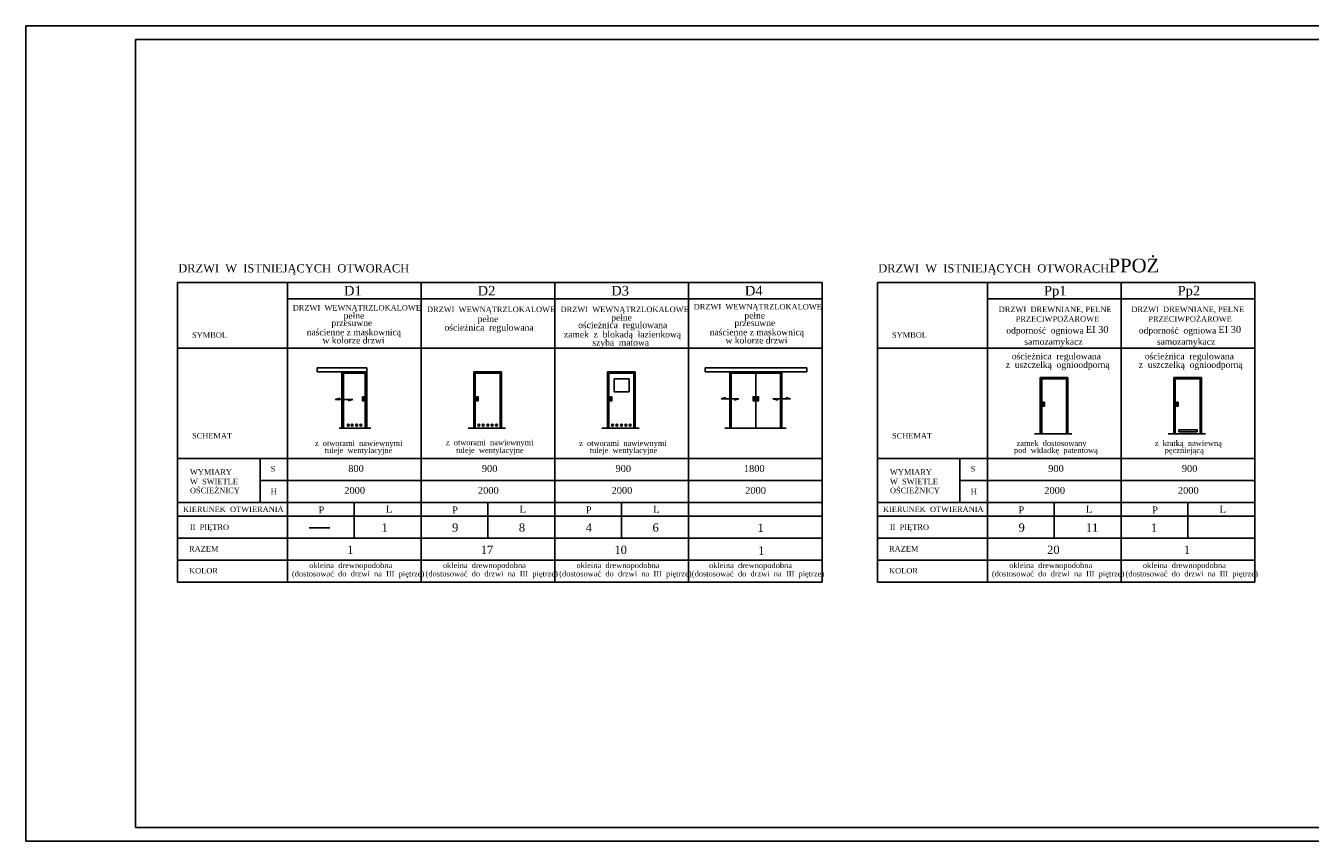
# Model space of a CAD drawing. Extents: x -4334 to 79223, y -1882 to 29514.
# Tile 18 of 60: x 37864 to 42540, y 11207 to 14177. Entities that reach past the tile are written whole.
import ezdxf

# ---------------------------------------------------------------- set-up
doc = ezdxf.new("R2010")
doc.units = 0
doc.header["$MEASUREMENT"] = 0
doc.layers.add('CIENKIE', color=251, linetype='CONTINUOUS')
doc.styles.add('NEWROMAN', font='TIMES.TTF')

msp = doc.modelspace()

# ---------------------------------------------------------------- linework, layer by layer
at = {"layer": 'CIENKIE', "ltscale": 3}
for p, q in [((37863.63, 14176.77), (37863.63, 11206.77)), ((44840.26, 14176.77), (37863.63, 14176.77)), ((38263.63, 11256.77), (38263.63, 14126.77)), ((44790.26, 14126.77), (38263.63, 14126.77)), ((40762.3, 13242.1), (38416.51, 13242.1)), ((38416.51, 13242.1), (38416.51, 12150.77)), ((38816.51, 13242.1), (38816.51, 12150.77)), ((39302.96, 13242.1), (39302.96, 12150.77)), ((39789.4, 13242.1), (39789.4, 12150.77)), ((40275.85, 13242.1), (40275.85, 12150.77)), ((40762.3, 13242.1), (40762.3, 12150.77)), ((40964.46, 13242.1), (40964.46, 12150.77)), ((42337.35, 13242.1), (40964.46, 13242.1)), ((41364.46, 13242.1), (41364.46, 12150.77)), ((41850.91, 13242.1), (41850.91, 12150.77)), ((42337.35, 13242.1), (42337.35, 12150.77)), ((40762.3, 13182.29), (38816.51, 13182.29)), ((42337.35, 13182.29), (41364.46, 13182.29)), ((40762.3, 13002.1), (38416.51, 13002.1)), ((42337.35, 13002.1), (40964.46, 13002.1)), ((39104.91, 12930.88), (38924.91, 12930.88)), ((38924.91, 12930.88), (38924.91, 12915.88)), ((38924.91, 12915.88), (39104.91, 12915.88)), ((39014.91, 12915.88), (39014.91, 12710.88)), ((39019.91, 12910.88), (39099.91, 12910.88)), ((39019.91, 12910.88), (39019.91, 12710.88)), ((39099.91, 12910.88), (39099.91, 12710.88)), ((39104.91, 12930.88), (39104.91, 12710.88)), ((39495.29, 12915.88), (39595.29, 12915.88)), ((39495.29, 12915.88), (39495.29, 12710.88)), ((39500.29, 12910.88), (39590.29, 12910.88)), ((39500.29, 12910.88), (39500.29, 12710.88)), ((39590.29, 12910.88), (39590.29, 12710.88)), ((39595.29, 12915.88), (39595.29, 12710.88)), ((39981.73, 12915.88), (40081.73, 12915.88)), ((39981.73, 12915.88), (39981.73, 12710.88)), ((39986.73, 12910.88), (40076.73, 12910.88)), ((39986.73, 12910.88), (39986.73, 12710.88)), ((40076.73, 12910.88), (40076.73, 12710.88)), ((40081.73, 12915.88), (40081.73, 12710.88)), ((40706.56, 12930.88), (40336.56, 12930.88)), ((40336.56, 12930.88), (40336.56, 12915.88)), ((40336.56, 12915.88), (40706.56, 12915.88)), ((40426.56, 12915.88), (40426.56, 12710.88)), ((40431.56, 12910.88), (40431.56, 12710.88)), ((40431.56, 12910.88), (40611.56, 12910.88)), ((40521.56, 12910.88), (40521.56, 12710.88)), ((40611.56, 12910.88), (40611.56, 12710.88)), ((40616.56, 12915.88), (40616.56, 12710.88)), ((40706.56, 12930.88), (40706.56, 12915.88)), ((41556.79, 12895.84), (41656.79, 12895.84)), ((41556.79, 12895.84), (41556.79, 12690.84)), ((41561.79, 12890.84), (41651.79, 12890.84)), ((41561.79, 12890.84), (41561.79, 12690.84)), ((41651.79, 12890.84), (41651.79, 12690.84)), ((41656.79, 12895.84), (41656.79, 12690.84)), ((42043.24, 12895.84), (42043.24, 12690.84)), ((42043.24, 12895.84), (42143.24, 12895.84)), ((42048.24, 12890.84), (42048.24, 12690.84)), ((42048.24, 12890.84), (42138.24, 12890.84)), ((42138.24, 12890.84), (42138.24, 12690.84)), ((42143.24, 12895.84), (42143.24, 12690.84)), ((38990.72, 12815.75), (39007.9, 12820.49)), ((39054.7, 12815.75), (38990.72, 12815.75)), ((39037.52, 12811.01), (39054.7, 12815.75)), ((40395.35, 12817.7), (40412.53, 12822.44)), ((40459.34, 12817.7), (40395.35, 12817.7)), ((40442.16, 12812.96), (40459.34, 12817.7)), ((40583.78, 12817.7), (40647.76, 12817.7)), ((40600.96, 12812.96), (40583.78, 12817.7)), ((40647.76, 12817.7), (40630.58, 12822.44)), ((39004.95, 12710.88), (39120.08, 12710.88)), ((39474.22, 12710.88), (39610.45, 12710.88)), ((39960.67, 12710.88), (40096.9, 12710.88)), ((40407.93, 12710.88), (40631.72, 12710.88)), ((41535.72, 12690.84), (41671.95, 12690.84)), ((42022.17, 12690.84), (42158.4, 12690.84)), ((40762.3, 12600.77), (38416.51, 12600.77)), ((38716.51, 12600.77), (38716.51, 12440.77)), ((42337.35, 12600.77), (40964.46, 12600.77)), ((41264.46, 12600.77), (41264.46, 12440.77)), ((40762.3, 12520.77), (38716.51, 12520.77)), ((42337.35, 12520.77), (41264.46, 12520.77)), ((40762.3, 12440.77), (38416.51, 12440.77)), ((39059.74, 12310.77), (39059.74, 12440.77)), ((39546.18, 12310.77), (39546.18, 12440.77)), ((40032.63, 12310.77), (40032.63, 12440.77)), ((42337.35, 12440.77), (40964.46, 12440.77)), ((41607.68, 12310.77), (41607.68, 12440.77)), ((42094.13, 12310.77), (42094.13, 12440.77)), ((40762.3, 12390.77), (38416.51, 12390.77)), ((38895.07, 12348.21), (38971.18, 12348.21)), ((42337.35, 12390.77), (40964.46, 12390.77)), ((40762.3, 12310.77), (38416.51, 12310.77)), ((42337.35, 12310.77), (40964.46, 12310.77)), ((40762.3, 12230.77), (38416.51, 12230.77)), ((42337.35, 12230.77), (40964.46, 12230.77)), ((40762.3, 12150.77), (38416.51, 12150.77)), ((42337.35, 12150.77), (40964.46, 12150.77)), ((44790.26, 11256.77), (38263.63, 11256.77)), ((44840.26, 11206.77), (37863.63, 11206.77))]:
    msp.add_line(p, q, dxfattribs=at)
at = {"layer": 'CIENKIE'}
for points in [[(40006.27, 12890.79), (40059.77, 12890.79), (40059.77, 12843.89), (40006.27, 12843.89)], [(39089.04, 12825.52), (39094.87, 12825.52), (39094.87, 12810.94), (39089.04, 12810.94)], [(39504.41, 12825.52), (39510.25, 12825.52), (39510.25, 12810.94), (39504.41, 12810.94)], [(39990.86, 12825.52), (39996.69, 12825.52), (39996.69, 12810.94), (39990.86, 12810.94)], [(40517.43, 12825.52), (40511.6, 12825.52), (40511.6, 12810.94), (40517.43, 12810.94)], [(40525.68, 12825.52), (40531.52, 12825.52), (40531.52, 12810.94), (40525.68, 12810.94)], [(41565.91, 12805.48), (41571.75, 12805.48), (41571.75, 12790.91), (41565.91, 12790.91)], [(42052.36, 12805.48), (42058.19, 12805.48), (42058.19, 12790.91), (42052.36, 12790.91)], [(42061.37, 12705.65), (42127.62, 12705.65), (42127.62, 12697.99), (42061.37, 12697.99)]]:
    msp.add_lwpolyline(points, close=True, dxfattribs=at)
at = {"layer": 'CIENKIE', "ltscale": 3}
for centre in [(39037.98, 12721.85), (39052.44, 12721.85), (39068.37, 12721.85), (39083.5, 12721.85), (39513.32, 12721.85), (39529.25, 12721.85), (39545.97, 12721.85), (39561.9, 12721.85), (39577.04, 12721.85), (39999.76, 12721.85), (40015.69, 12721.85), (40032.42, 12721.85), (40048.35, 12721.85), (40063.48, 12721.85)]:
    msp.add_circle(centre, 3.56, dxfattribs=at)

# ---------------------------------------------------------------- texts
at = {"layer": 'CIENKIE', "style": 'NEWROMAN'}
for s, height, p in [('PPOŻ  ', 50, (41805.14, 13278.35)), ('DRZWI  W  ISTNIEJĄCYCH  OTWORACH', 30, (38418.98, 13278.35)), ('DRZWI  W  ISTNIEJĄCYCH  OTWORACH', 30, (40966.93, 13278.35)), ('D1', 35, (39022.05, 13194.34)), ('D2', 35, (39508.49, 13194.34)), ('D3', 35, (39994.94, 13194.34)), ('D4', 35, (40481.38, 13194.34)), ('Pp1', 35, (41569.99, 13194.34)), ('Pp2', 35, (42056.44, 13194.34)), ('DRZWI  WEWNĄTRZLOKALOWE', 20, (38835.84, 13139.58)), ('DRZWI  WEWNĄTRZLOKALOWE', 20, (39324.24, 13133.73)), ('DRZWI  WEWNĄTRZLOKALOWE', 20, (39810.68, 13133.73)), ('DRZWI  WEWNĄTRZLOKALOWE', 20, (40295.18, 13143.48)), ('DRZWI  DREWNIANE, PEŁNE', 20, (41405.58, 13133.73)), ('DRZWI  DREWNIANE, PEŁNE', 20, (41888.14, 13133.73)), ('przesuwne', 23, (38976.43, 13083.12)), ('pełne', 23, (39020.93, 13109.35)), ('ościeżnica  regulowana', 23, (39388.32, 13066.38)), ('pełne', 23, (39508.68, 13097.65)), ('ościeżnica  regulowana', 23, (39874.76, 13075.32)), ('pełne', 23, (39995.12, 13102.59)), ('przesuwne', 23, (40443.5, 13083.12)), ('pełne', 23, (40479.62, 13110.39)), ('PRZECIWPOŻAROWE', 20, (41467.37, 13098.95)), ('PRZECIWPOŻAROWE', 20, (41949.93, 13098.95)), ('SYMBOL', 20, (38469.09, 13040.32)), ('naścienne z maskownicą', 23, (38886.32, 13049.35)), ('zamek  z  blokadą  łazienkową', 23, (39822.94, 13041.55)), ('naścienne z maskownicą', 23, (40353.38, 13049.35)), ('SYMBOL', 20, (41017.04, 13040.32)), ('odporność  ogniowa', 23, (41433.02, 13055.69)), ('EI 30', 25, (41722.28, 13058.2)), ('odporność  ogniowa', 23, (41915.59, 13055.69)), ('EI 30', 25, (42204.84, 13058.2)), ('w kolorze drzwi', 23, (38943.83, 13019.52)), ('szyba  matowa', 23, (39926.4, 13011.72)), ('w kolorze drzwi', 23, (40410.89, 13019.52)), ('samozamykacz', 23, (41498.65, 13014.79)), ('samozamykacz', 23, (41981.22, 13014.79)), ('z  uszczelką  ognioodporną', 23, (41431.05, 12930.63)), ('ościeżnica  regulowana', 23, (41453.32, 12961.8)), ('z  uszczelką  ognioodporną', 23, (41915.15, 12930.63)), ('ościeżnica  regulowana', 23, (41937.42, 12961.8)), ('SCHEMAT', 20, (38469.09, 12673.79)), ('SCHEMAT', 20, (41017.04, 12673.79)), ('z  otworami  nawiewnymi', 20, (38916.02, 12646.43)), ('tuleje  wentylacyjne', 20, (38952.08, 12620.72)), ('z  otworami  nawiewnymi', 20, (39392.82, 12649.14)), ('tuleje  wentylacyjne', 20, (39430.41, 12620.72)), ('z  otworami  nawiewnymi', 20, (39878.11, 12646.43)), ('tuleje  wentylacyjne', 20, (39916.86, 12620.72)), ('pod  wkladkę  patentową', 20, (41460.91, 12620.72)), ('zamek  dostosowany', 20, (41470.52, 12646.43)), ('z  kratką  nawiewną', 20, (41973.54, 12646.43)), ('pęczniejącą', 20, (42009.59, 12620.72)), ('WYMIARY', 20, (38461.57, 12541.91)), ('S', 20, (38755.35, 12553.16)), ('800', 25, (39037.6, 12551.71)), ('900', 25, (39524.05, 12551.71)), ('900', 25, (40010.5, 12551.71)), ('1800', 25, (40477.8, 12551.71)), ('WYMIARY', 20, (41009.52, 12541.91)), ('S', 20, (41303.3, 12553.16)), ('900', 25, (41585.55, 12551.71)), ('900', 25, (42072, 12551.71)), ('W  SWIETLE', 20, (38461.57, 12507.05)), ('OŚCIEŻNICY', 20, (38461.57, 12474.28)), ('H', 20, (38755.45, 12470.73)), ('2000', 25, (39023.34, 12472.12)), ('2000', 25, (39509.78, 12472.12)), ('2000', 25, (39996.23, 12472.12)), ('2000', 25, (40482.67, 12472.12)), ('W  SWIETLE', 20, (41009.52, 12507.05)), ('OŚCIEŻNICY', 20, (41009.52, 12474.28)), ('H', 20, (41303.4, 12470.73)), ('2000', 25, (41571.28, 12472.12)), ('2000', 25, (42057.73, 12472.12)), ('KIERUNEK  OTWIERANIA', 20, (38435.98, 12405.83)), ('P', 25, (38929.57, 12401.23)), ('L', 25, (39175.02, 12403.61)), ('P', 25, (39416.01, 12401.23)), ('L', 25, (39661.47, 12403.61)), ('P', 25, (39902.46, 12401.23)), ('L', 25, (40147.91, 12403.61)), ('KIERUNEK  OTWIERANIA', 20, (40983.92, 12405.83)), ('P', 25, (41477.51, 12401.23)), ('L', 25, (41722.97, 12403.61)), ('P', 25, (41963.96, 12401.23)), ('L', 25, (42209.41, 12403.61)), ('II  PIĘTRO', 20, (38461.23, 12340.86)), ('1', 30, (39159.13, 12334.42)), ('9', 30, (39415.52, 12334.42)), ('8', 30, (39658.75, 12334.42)), ('4', 30, (39901.97, 12334.42)), ('6', 30, (40145.19, 12334.42)), ('1', 30, (40527.5, 12333.61)), ('II  PIĘTRO', 20, (41009.18, 12340.86)), ('9', 30, (41477.73, 12334.42)), ('11', 30, (41722.49, 12334.42)), ('1', 30, (41959.55, 12334.42)), ('RAZEM', 20, (38458.32, 12262.07)), ('1', 30, (39033.7, 12253.23)), ('17', 30, (39520.15, 12253.23)), ('10', 30, (40006.59, 12253.23)), ('1', 30, (40529.8, 12250.94)), ('RAZEM', 20, (41006.27, 12262.07)), ('20', 30, (41581.65, 12253.23)), ('1', 30, (42079.51, 12253.23)), ('okleina  drewnopodobna', 20, (38895.78, 12201.72)), ('okleina  drewnopodobna', 20, (39382.22, 12201.72)), ('okleina  drewnopodobna', 20, (39868.67, 12201.72)), ('okleina  drewnopodobna', 20, (40351.16, 12201.72)), ('okleina  drewnopodobna', 20, (41443.73, 12201.72)), ('okleina  drewnopodobna', 20, (41930.17, 12201.72)), ('KOLOR', 20, (38458.32, 12182.07)), ('(dostosować  do  drzwi  na  III  piętrze)', 20, (38832.82, 12171.27)), ('(dostosować  do  drzwi  na  III  piętrze)', 20, (39319.26, 12171.27)), ('(dostosować  do  drzwi  na  III  piętrze)', 20, (39805.71, 12171.27)), ('(dostosować  do  drzwi  na  III  piętrze)', 20, (40288.2, 12171.27)), ('KOLOR', 20, (41006.27, 12182.07)), ('(dostosować  do  drzwi  na  III  piętrze)', 20, (41380.76, 12171.27)), ('(dostosować  do  drzwi  na  III  piętrze)', 20, (41867.21, 12171.27))]:
    msp.add_text(s, height=height, dxfattribs=at).set_placement(p)

doc.saveas('drawing.dxf')
